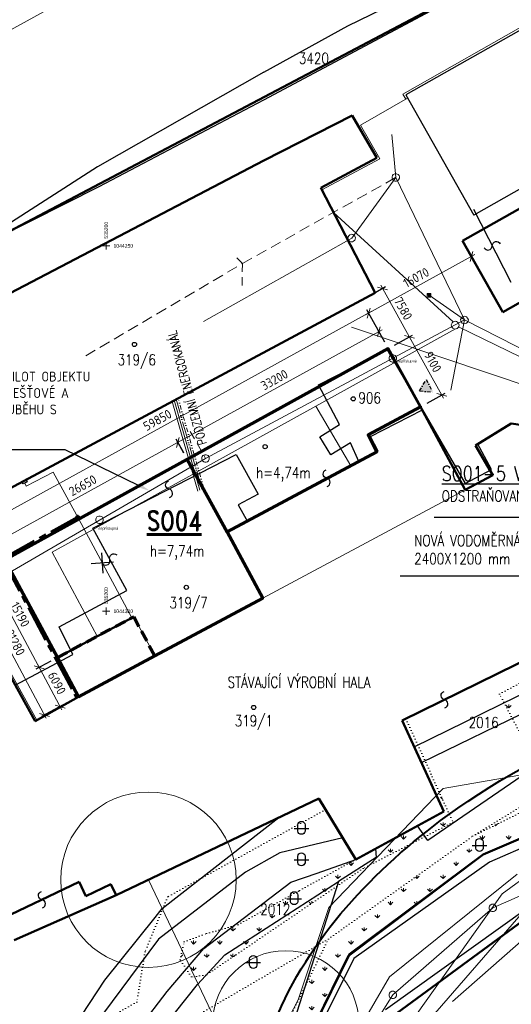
# Model space of a CAD drawing. Header units: millimetres. Extents: x 574189 to 1856771, y -1280639 to 333486.
# Tile 43 of 59: x 764010 to 831243, y 83361 to 218103. Entities that reach past the tile are written whole.
import ezdxf
from ezdxf import colors
from ezdxf.entities.mleader import LeaderData, LeaderLine
from ezdxf.enums import TextEntityAlignment as Align
from ezdxf.lldxf.tags import DXFTag
from ezdxf.math import Vec2, Vec3

# ---------------------------------------------------------------- set-up
doc = ezdxf.new("R2010")
doc.units = ezdxf.units.MM
for name, pattern in [('ACAD_ISO06W100', [36, 24, -3, 0, -3, 0, -3, 0, -3]), ('DASHDOT', [0.5, 0.25, -0.125, 0, -0.125]), ('DASHED', [4.5, 3, -1.5]), ('DGN Style 2', [1864.39533, 1118.637198, -745.758132]), ('DIVIDE', [8, 3, -1.5, 0.25, -1.5, 0.25, -1.5]), ('DOT2', [0.875, 0.125, -0.75]), ('I-PLYN', [760, 500, -80, 100, -80])]:
    doc.linetypes.add(name, pattern=pattern)
for name, color, linetype, lineweight in [('hranice', 3, 'Continuous', 20), ('hranice stavajici', 3, 'DOT2', 15), ('IN_C_TENKA', 7, 'Continuous', 18), ('IN_KOTY', 4, 'Continuous', 13), ('IN_NS_TLUSTA', 1, 'Continuous', 60), ('IN_SRAFY', 13, 'Continuous', 9), ('OstElektroNNnadz', 232, '_EL_VEDENI_NN_NADZ', 13), ('OstElektroNnPodz', 1, '660B', 13), ('OstKanDest', 32, '626B', 13), ('OstKanSplask', 34, 'KANALIZACE_SPLASKOVA_PODZ', 13), ('OstPlynNtl', 30, '633B', 13), ('OstSdelovaci', 216, 'EL_VEDENI_SLABOPROUD_PODZ', 13), ('OstVodPitna', 150, '616B', 13), ('Plyn', 7, 'Continuous', 30), ('Vrstva 1', 7, 'Continuous', 0), ('Vrstva 34', 7, 'Continuous', 0), ('Vrstva 39', 7, 'Continuous', 0), ('Vrstva 6', 7, 'Continuous', 0)]:
    doc.layers.add(name, color=color, linetype=linetype, lineweight=lineweight)
for name, color, linetype in [('IN_MODUL_SYSTEM', 7, 'DASHDOT'), ('IN_TEXT', 7, 'Continuous'), ('KATASTR', 251, 'Continuous'), ('OPLOCENÍ', 240, '212R'), ('popisy', 4, 'Continuous')]:
    doc.layers.add(name, color=color, linetype=linetype)
doc.styles.add('iso', font='isocp.shx')
doc.styles.add('Koty', font='romand.shx', dxfattribs={"width": 0.8})
doc.styles.get("Standard").update_dxf_attribs({"font": 'iso.shx'})
doc.styles.add('Style-cs_Working', font='cs_Working.shx')
doc.linetypes.add('212R', pattern='A,10,[119,stn.shx,S=0.05,R=0,X=0,Y=0],0.0001', length=10.0001)
doc.linetypes.add('616B', pattern='A,5,-2,5,-5.5,[145,stn.shx,S=0.1,R=0,X=0,Y=0],-5.5,5,-2', length=30)
doc.linetypes.add('626B', pattern='A,5,-2,5,-5.5,[150,stn.shx,S=0.1,R=0,X=0,Y=0],-5.5,5,-2', length=30)
doc.linetypes.add('633B', pattern='A,5,-2,5,-5.5,[155,stn.shx,S=0.1,R=0,X=0,Y=0],-5.5,5,-2', length=30)
doc.linetypes.add('660B', pattern='A,5,-2,5,-5.5,[166,stn.shx,S=0.1,R=0,X=0,Y=0],-5.5,5,-2', length=30)
doc.linetypes.add('_EL_VEDENI_NN_NADZ', pattern='A,10,-15,[109,cadkon.shx,S=5,R=0,X=0,Y=0],-50,10,-10', length=95)
doc.linetypes.add('EL_VEDENI_NADZ', pattern='A,10,-15,[107,cadkon.shx,S=5,R=0,X=0,Y=0],-50,10,-10', length=95)
doc.linetypes.add('EL_VEDENI_NN_PODZ', pattern='A,35,-15,[109,cadkon.shx,S=5,R=0,X=0,Y=0],-50', length=100)
doc.linetypes.add('EL_VEDENI_SLABOPROUD_PODZ', pattern='A,35,-30,[116,cadkon.shx,S=5,R=0,X=0,Y=0],-35', length=100)
doc.linetypes.add('EL_VEDENI_VN_PODZ', pattern='A,35,-15,[110,cadkon.shx,S=5,R=0,X=0,Y=0],-50', length=100)
doc.linetypes.add('HRANICE1', pattern='A,6.35,-2.54,[133,ltypeshp.shx,S=2.54,R=0,X=-2.54,Y=0],-2.54,25.4', length=36.83)
doc.linetypes.add('KANALIZACE_SPLASKOVA_PODZ', pattern='A,35,-15,[102,cadkon.shx,S=5,R=0,X=0,Y=5],-5,[102,cadkon.shx,S=5,R=0,X=20,Y=5],30,-15', length=100)
doc.linetypes.add('OCH_PASMO_PRUM_ZAVODU', pattern='A,17.5,[134,cadkon.shx,S=5,R=0,X=0,Y=-5],17.5,-10,0,-10', length=55)
tags = doc.linetypes.add('PLYN', pattern='A,12.7,-5.08,["GAS",Standard,S=2.54,R=0,X=-2.54,Y=-1.27],-6.35', length=24.13).pattern_tags.tags
tags[6] = DXFTag(74, 10)
doc.linetypes.add('PLYN_POTRUBI_ST_PODZ', pattern='A,35,-15,[113,cadkon.shx,S=5,R=0,X=0,Y=0],-50', length=100)
doc.linetypes.add('PRIMARNI_TEPLOVOD_NADZ', pattern='A,10,-15,[123,cadkon.shx,S=1.25,R=0,X=0,Y=0],-50,10,-10', length=95)
doc.linetypes.add('VODOVOD_NADZ', pattern='A,10,-15,[119,cadkon.shx,S=1.25,R=0,X=0,Y=0],-50,10,-10', length=95)
doc.dimstyles.new('iso 500', dxfattribs={"dimtxt": 1250, "dimasz": 1000, "dimexe": 500, "dimexo": 1000, "dimgap": 500, "dimtad": 1, "dimdec": 0, "dimrnd": 10, "dimzin": 0, "dimtxsty": 'iso', "dimblk": 'OBLIQUE', "dimcen": 2.5, "dimdle": 500, "dimclrd": 256, "dimclre": 256, "dimclrt": 256, "dimadec": 0, "dimazin": 0, "dimtfac": 1, "dimtdec": 0, "dimtmove": 0, "dimatfit": 3, "dimfxl": 1, "dimlwd": -1, "dimarcsym": 0})
pattern_1 = [(90, (692592, 0), (-1796.051, 1796.051), [476.25, -3115.852]), (45, (692592, 0), (-1796.05, 1796.05), [476.25, -2063.75]), (135, (692592, 0), (-1796.05, -1796.05), [476.25, -2063.75])]

# ---------------------------------------------------------------- blocks, each defined once
blk = doc.blocks.new('Z620_2')
at = {"layer": 'Vrstva 34', "color": 32, "linetype": 'Continuous', "lineweight": 0}
for p, q in [((-0.5, 0.1), (-0.45, 0.25)), ((-0.5, -0.1), (-0.5, 0.1)), ((-0.45, 0.25), (-0.35, 0.4)), ((-0.35, 0.4), (-0.1, 0.5)), ((-0.1, 0.5), (0.1, 0.5)), ((0.1, 0.5), (0.35, 0.4)), ((0.35, 0.4), (0.45, 0.25)), ((0.45, 0.25), (0.5, 0.1)), ((0.5, 0.1), (0.5, -0.1)), ((-0.4, -0.35), (-0.5, -0.1)), ((-0.25, -0.45), (-0.4, -0.35)), ((-0.1, -0.5), (-0.25, -0.45)), ((0.1, -0.5), (-0.1, -0.5)), ((0.25, -0.45), (0.1, -0.5)), ((0.4, -0.35), (0.25, -0.45)), ((0.5, -0.1), (0.4, -0.35))]:
    blk.add_line(p, q, dxfattribs=at)
blk = doc.blocks.new('Z620')
at = {"layer": 'Vrstva 34', "color": 32, "linetype": 'Continuous', "lineweight": 13}
for p, q in [((-0.5, 0.1), (-0.45, 0.25)), ((-0.5, -0.1), (-0.5, 0.1)), ((-0.45, 0.25), (-0.35, 0.4)), ((-0.35, 0.4), (-0.1, 0.5)), ((-0.1, 0.5), (0.1, 0.5)), ((0.1, 0.5), (0.35, 0.4)), ((0.35, 0.4), (0.45, 0.25)), ((0.45, 0.25), (0.5, 0.1)), ((0.5, 0.1), (0.5, -0.1)), ((-0.4, -0.35), (-0.5, -0.1)), ((-0.25, -0.45), (-0.4, -0.35)), ((-0.1, -0.5), (-0.25, -0.45)), ((0.1, -0.5), (-0.1, -0.5)), ((0.25, -0.45), (0.1, -0.5)), ((0.4, -0.35), (0.25, -0.45)), ((0.5, -0.1), (0.4, -0.35))]:
    blk.add_line(p, q, dxfattribs=at)
blk = doc.blocks.new('Z630')
at = {"layer": 'Vrstva 34', "color": 32, "linetype": 'Continuous', "lineweight": 0}
for p, q in [((-0.25, 0.25), (-0.25, -0.25)), ((0.25, 0.25), (-0.25, 0.25)), ((-0.25, 0.25), (-0.15, 0.15)), ((-0.15, 0.15), (0.15, 0.15)), ((0.15, 0.05), (-0.15, 0.05)), ((-0.15, 0.05), (-0.15, -0.05)), ((0.15, 0.15), (0.15, 0.05)), ((0.25, -0.25), (0.25, 0.25)), ((-0.25, -0.25), (0.25, -0.25)), ((-0.15, -0.05), (0.15, -0.05)), ((0.15, -0.15), (-0.15, -0.15)), ((0.15, -0.05), (0.15, -0.15))]:
    blk.add_line(p, q, dxfattribs=at)
blk = doc.blocks.new('_Oblique')
at = {"layer": 'popisy', "color": 0, "lineweight": -2}
blk.add_line((-0.5, -0.5), (0.5, 0.5), dxfattribs=at)
blk = doc.blocks.new('*D14')
at = {"layer": 'DEFPOINTS', "color": 0, "transparency": 16777216}
for p in [(811735, 177952), (814415, 173090), (761998, 144202)]:
    blk.add_point(p, dxfattribs=at)
at = {"layer": 'IN_KOTY', "transparency": 16777216}
blk.add_line((758881, 148823), (812173, 178193), dxfattribs=at)
at = {"layer": 'IN_KOTY', "lineweight": -2, "transparency": 16777216}
for p, q in [((813932, 173965), (811494, 178390)), ((761515, 145078), (759077, 149502))]:
    blk.add_line(p, q, dxfattribs=at)
at = {"layer": 'IN_KOTY', "transparency": 16777216, "xscale": 1000, "yscale": 1000, "zscale": 1000}
for p, rotation in [((811735, 177952), 28.85998199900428), ((759318, 149064), 208.8599819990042)]:
    blk.add_blockref('_Oblique', p, dxfattribs=dict(at, rotation=rotation))
at = {"layer": 'IN_KOTY', "transparency": 16777216, "insert": (782842, 163313), "char_height": 1250, "attachment_point": 5, "rotation": 28.85998, "style": 'iso'}
blk.add_mtext('59850', dxfattribs=at)
blk = doc.blocks.new('*D15')
at = {"layer": 'DEFPOINTS', "color": 0, "transparency": 16777216}
for p in [(825809, 185708), (827327, 182954), (814415, 173090)]:
    blk.add_point(p, dxfattribs=at)
at = {"layer": 'IN_KOTY', "transparency": 16777216}
blk.add_line((811297, 177710), (826247, 185949), dxfattribs=at)
at = {"layer": 'IN_KOTY', "lineweight": -2, "transparency": 16777216}
for p, q in [((826844, 183830), (825568, 186146)), ((813932, 173965), (811494, 178390))]:
    blk.add_line(p, q, dxfattribs=at)
at = {"layer": 'IN_KOTY', "transparency": 16777216, "xscale": 1000, "yscale": 1000, "zscale": 1000}
for p, rotation in [((825809, 185708), 28.85998199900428), ((811735, 177952), 208.8599819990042)]:
    blk.add_blockref('_Oblique', p, dxfattribs=dict(at, rotation=rotation))
at = {"layer": 'IN_KOTY', "transparency": 16777216, "insert": (818229, 182815), "char_height": 1250, "attachment_point": 5, "rotation": 28.85998, "style": 'iso'}
blk.add_mtext('16070', dxfattribs=at)
blk = doc.blocks.new('*D17')
at = {"layer": 'DEFPOINTS', "color": 0, "transparency": 16777216}
for p in [(761998, 144202), (757365, 141721), (772042, 125441)]:
    blk.add_point(p, dxfattribs=at)
at = {"layer": 'IN_KOTY', "lineweight": -2, "transparency": 16777216}
for p, q in [((761116, 143730), (756924, 141485)), ((771160, 124969), (766968, 122725))]:
    blk.add_line(p, q, dxfattribs=at)
at = {"layer": 'IN_KOTY', "transparency": 16777216}
blk.add_line((767644, 122520), (757129, 142162), dxfattribs=at)
at = {"layer": 'IN_KOTY', "transparency": 16777216, "xscale": 1000, "yscale": 1000, "zscale": 1000}
for p, rotation in [((757365, 141721), 118.1623736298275), ((767408, 122961), 298.1623736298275)]:
    blk.add_blockref('_Oblique', p, dxfattribs=dict(at, rotation=rotation))
at = {"layer": 'IN_KOTY', "transparency": 16777216, "insert": (763378, 132872), "char_height": 1250, "attachment_point": 5, "rotation": 298.16237, "style": 'iso'}
blk.add_mtext('21280', dxfattribs=at)
blk = doc.blocks.new('*D18')
at = {"layer": 'DEFPOINTS', "color": 0, "transparency": 16777216}
for p in [(761998, 144202), (769167, 130810), (766663, 129469)]:
    blk.add_point(p, dxfattribs=at)
at = {"layer": 'IN_KOTY', "lineweight": -2, "transparency": 16777216}
for p, q in [((761116, 143730), (759053, 142625)), ((768286, 130338), (766222, 129233))]:
    blk.add_line(p, q, dxfattribs=at)
at = {"layer": 'IN_KOTY', "transparency": 16777216}
blk.add_line((759258, 143302), (766899, 129029), dxfattribs=at)
at = {"layer": 'IN_KOTY', "transparency": 16777216, "xscale": 1000, "yscale": 1000, "zscale": 1000}
for p, rotation in [((759494, 142861), 118.1623736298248), ((766663, 129469), 298.1623736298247)]:
    blk.add_blockref('_Oblique', p, dxfattribs=dict(at, rotation=rotation))
at = {"layer": 'IN_KOTY', "transparency": 16777216, "insert": (764070, 136696), "char_height": 1250, "attachment_point": 5, "rotation": 298.16237, "style": 'iso'}
blk.add_mtext('15190', dxfattribs=at)
blk = doc.blocks.new('*D19')
at = {"layer": 'DEFPOINTS', "color": 0, "transparency": 16777216}
for p in [(769167, 130810), (772042, 125441), (769537, 124100)]:
    blk.add_point(p, dxfattribs=at)
at = {"layer": 'IN_KOTY', "lineweight": -2, "transparency": 16777216}
for p, q in [((768286, 130338), (766222, 129233)), ((771160, 124969), (769096, 123864))]:
    blk.add_line(p, q, dxfattribs=at)
at = {"layer": 'IN_KOTY', "transparency": 16777216}
blk.add_line((766427, 129910), (769773, 123659), dxfattribs=at)
at = {"layer": 'IN_KOTY', "transparency": 16777216, "xscale": 1000, "yscale": 1000, "zscale": 1000}
for p, rotation in [((766663, 129469), 118.1623736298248), ((769537, 124100), 298.1623736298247)]:
    blk.add_blockref('_Oblique', p, dxfattribs=dict(at, rotation=rotation))
at = {"layer": 'IN_KOTY', "transparency": 16777216, "insert": (769092, 127316), "char_height": 1250, "attachment_point": 5, "rotation": 298.16237, "style": 'iso'}
blk.add_mtext('6090', dxfattribs=at)
blk = doc.blocks.new('*D21')
at = {"layer": 'DEFPOINTS', "color": 0, "transparency": 16777216}
for p in [(814415, 173090), (821744, 166757), (818845, 165141)]:
    blk.add_point(p, dxfattribs=at)
at = {"layer": 'IN_KOTY', "lineweight": -2, "transparency": 16777216}
for p, q in [((815288, 173577), (817750, 174949)), ((819719, 165628), (822180, 167000))]:
    blk.add_line(p, q, dxfattribs=at)
at = {"layer": 'IN_KOTY', "transparency": 16777216}
blk.add_line((817070, 175142), (821987, 166320), dxfattribs=at)
at = {"layer": 'IN_KOTY', "transparency": 16777216, "xscale": 1000, "yscale": 1000, "zscale": 1000}
for p, rotation in [((817313, 174705), 119.1347873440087), ((821744, 166757), 299.1347873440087)]:
    blk.add_blockref('_Oblique', p, dxfattribs=dict(at, rotation=rotation))
at = {"layer": 'IN_KOTY', "transparency": 16777216, "insert": (820511, 171279), "char_height": 1250, "attachment_point": 5, "rotation": 299.13479, "style": 'iso'}
blk.add_mtext('9100', dxfattribs=at)
blk = doc.blocks.new('*D22')
at = {"layer": 'DEFPOINTS', "color": 0, "transparency": 16777216}
for p in [(813623, 181326), (810962, 179843), (814415, 173090)]:
    blk.add_point(p, dxfattribs=at)
at = {"layer": 'IN_KOTY', "lineweight": -2, "transparency": 16777216}
for p, q in [((811836, 180330), (814060, 181569)), ((815288, 173577), (817750, 174949))]:
    blk.add_line(p, q, dxfattribs=at)
at = {"layer": 'IN_KOTY', "transparency": 16777216}
blk.add_line((817557, 174268), (813379, 181763), dxfattribs=at)
at = {"layer": 'IN_KOTY', "transparency": 16777216, "xscale": 1000, "yscale": 1000, "zscale": 1000}
for p, rotation in [((813623, 181326), 119.1347873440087), ((817313, 174705), 299.1347873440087)]:
    blk.add_blockref('_Oblique', p, dxfattribs=dict(at, rotation=rotation))
at = {"layer": 'IN_KOTY', "transparency": 16777216, "insert": (816451, 178563), "char_height": 1250, "attachment_point": 5, "rotation": 299.13479, "style": 'iso'}
blk.add_mtext('7580', dxfattribs=at)
blk = doc.blocks.new('*D38')
at = {"layer": 'DEFPOINTS', "color": 0, "transparency": 16777216}
for p in [(785637, 160260), (786918, 157936), (761998, 144202)]:
    blk.add_point(p, dxfattribs=at)
at = {"layer": 'IN_KOTY', "transparency": 16777216}
blk.add_line((760279, 146285), (786075, 160502), dxfattribs=at)
at = {"layer": 'IN_KOTY', "lineweight": -2, "transparency": 16777216}
for p, q in [((786435, 158811), (785395, 160698)), ((761515, 145078), (760476, 146965))]:
    blk.add_line(p, q, dxfattribs=at)
at = {"layer": 'IN_KOTY', "transparency": 16777216, "xscale": 1000, "yscale": 1000, "zscale": 1000}
for p, rotation in [((785637, 160260), 28.85998199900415), ((760717, 146527), 208.8599819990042)]:
    blk.add_blockref('_Oblique', p, dxfattribs=dict(at, rotation=rotation))
at = {"layer": 'IN_KOTY', "transparency": 16777216, "insert": (772634, 154379), "char_height": 1250, "attachment_point": 5, "rotation": 28.85998, "style": 'iso'}
blk.add_mtext('26650', dxfattribs=at)
blk = doc.blocks.new('*D39')
at = {"layer": 'DEFPOINTS', "color": 0, "transparency": 16777216}
for p in [(813134, 175414), (814415, 173090), (786929, 157916)]:
    blk.add_point(p, dxfattribs=at)
at = {"layer": 'IN_KOTY', "transparency": 16777216}
blk.add_line((785199, 160019), (813571, 175656), dxfattribs=at)
at = {"layer": 'IN_KOTY', "lineweight": -2, "transparency": 16777216}
for p, q in [((813932, 173965), (812892, 175852)), ((786446, 158792), (785395, 160698))]:
    blk.add_line(p, q, dxfattribs=at)
at = {"layer": 'IN_KOTY', "transparency": 16777216, "xscale": 1000, "yscale": 1000, "zscale": 1000}
for p, rotation in [((813134, 175414), 28.85998199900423), ((785637, 160260), 208.8599819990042)]:
    blk.add_blockref('_Oblique', p, dxfattribs=dict(at, rotation=rotation))
at = {"layer": 'IN_KOTY', "transparency": 16777216, "insert": (798842, 168823), "char_height": 1250, "attachment_point": 5, "rotation": 28.85998, "style": 'iso'}
blk.add_mtext('33200', dxfattribs=at)

msp = doc.modelspace()

# ---------------------------------------------------------------- hatches: boundary and pattern name
at = {"layer": 'IN_MODUL_SYSTEM', "ltscale": 2000}
h = msp.add_hatch(color=256, dxfattribs=at)
h.dxf.hatch_style = 1
h.paths.add_polyline_path([(820508.5, 167131.3), (819616.2, 168884.3), (818697.3, 167313)])
at = {"layer": 'IN_SRAFY'}
h = msp.add_hatch(dxfattribs=at)
h.set_pattern_fill('GRASS', color=74, scale=100)
h.set_pattern_definition(pattern_1)
h.paths.add_polyline_path([(847327.3, 124324), (844828.9, 129051.9), (831376.4, 122507.7), (834108.1, 117338.4)])
h.paths.add_polyline_path([(844828.9, 129051.9), (843696.8, 131194.3), (830257.7, 124624.6), (831376.4, 122507.7)])
h.paths.add_polyline_path([(840686.4, 129108.8, -0.9407376), (841683.3, 129108.8), (841683.3, 128239.3, -0.87642233), (840686.4, 128248.2)], flags=16)
h.paths.add_polyline_path([(843696.8, 131194.3), (842843.8, 132808.4), (829624.5, 125822.8), (830257.7, 124624.6)])
h = msp.add_hatch(dxfattribs=at)
h.set_pattern_fill('GRASS', color=74, scale=100)
h.set_pattern_definition(pattern_1)
h.paths.add_polyline_path([(857878, 114831.6), (838027.6, 108420), (827413.9, 103852), (808998, 89990.7), (799028.6, 69699.1), (777538.9, 13253.8), (773561.5, 12643.7), (795815.5, 71096.5), (806225.3, 92284.3), (825954.6, 106356.9), (836795.1, 111699.9), (858583.7, 118737.6)])
h = msp.add_hatch(dxfattribs=at)
h.set_pattern_fill('GRASS', color=74, scale=100)
h.set_pattern_definition(pattern_1)
h.paths.add_polyline_path([(793232, 94072.8), (789563, 93033), (786512.8, 91906.5), (785959.4, 89443.2), (786790.5, 88176.9), (789199.6, 90982.8)])
h.paths.add_polyline_path([(807605.3, 100144.9), (812746.2, 103460.7), (812685.2, 104677.1), (809966.1, 103194.9), (801831.5, 98675.5, -0.22732839), (802041.6, 98298.2), (802041.6, 97428.8, -0.87642233), (801044.7, 97437.7), (801044.7, 98238.3), (793875, 94255), (793232, 94072.8), (789199.6, 90982.8), (786790.5, 88176.9), (787493.7, 87105.5), (789476.2, 87341.2), (792085.6, 90147.6)])
h.paths.add_polyline_path([(807408.7, 99527.7), (807605.3, 100144.9), (792085.6, 90147.6), (789476.2, 87341.2)], flags=17)
h.paths.add_polyline_path([(819447.6, 106309.1), (818419.5, 107802.8), (812685.2, 104677.1), (812746.2, 103460.7), (807605.3, 100144.9), (807408.7, 99527.7), (810983, 101956.7)])
h.paths.add_polyline_path([(823277.6, 108278.4), (819429.3, 116695.7), (818948.3, 116461.7), (822009.9, 109759.9), (818419.5, 107802.8), (819447.6, 106309.1)])

# ---------------------------------------------------------------- linework, layer by layer
at = {"layer": 'hranice', "linetype": 'OCH_PASMO_PRUM_ZAVODU', "lineweight": 40, "ltscale": 100}
msp.add_spline([(775149.2, 19063.3), (781910.2, 27469.5), (784017, 42275.4), (787323.3, 57530.2), (793572.1, 67495.3), (798895.4, 81015.8), (822522.8, 109187.4), (872842.7, 129328.7), (891645.7, 132308.2), (940184.8, 147826), (987716.3, 170801.3), (1005542.4, 180716.6), (1035338, 187644.4), (1058861.8, 188547.7)], degree=3, dxfattribs=at)
at = {"layer": 'IN_C_TENKA'}
for p, q in [((772041.6, 125441.1), (824938.4, 153759.4)), ((797247, 138934.8), (792390.4, 148006.6)), ((779605.6, 136398.3), (782479.9, 131029.2))]:
    msp.add_line(p, q, dxfattribs=at)
at = {"layer": 'IN_C_TENKA', "color": 152}
for points in [[(659496.7, 179671.1), (676988.1, 183383.3), (699594.6, 189515.4), (715742.2, 194033.8), (732535.7, 199197.6), (758210.3, 214205.1), (779525.1, 225985.1), (816634.4, 247080.5), (843165.5, 262417), (871777.5, 276713.6), (879320.6, 279573), (892586.2, 280092.8), (910533.7, 281132.6), (932903.1, 279573), (963075.7, 274634.1), (1007027.8, 270716.7), (1037813.6, 272025.8), (1057348.4, 273337.1)], [(1057348.4, 236577.6), (1046760.5, 236192.8), (1014519.8, 237725.1), (982419.6, 240665.7), (966102, 243071.7), (946039.4, 247616.2), (932493, 249534.3), (917437.6, 250481.2), (899750.1, 248692.6), (883957.7, 245957), (859144.3, 240125.3), (827917.3, 223642.9), (799932.1, 208871.6), (758273.7, 186883.3), (745936.9, 178808.4), (734921.7, 169632.7), (710468.3, 149263.3), (709639.9, 145444.1), (716976.2, 121475.2), (727014.2, 101072.3), (735840.2, 62647.6), (740053.4, 28771.2), (741413.2, 16731), (741254.4, 13253.8)]]:
    msp.add_lwpolyline(points, dxfattribs=at)
at = {"layer": 'IN_C_TENKA', "color": 165, "lineweight": 50}
for points in [[(917716.7, 240065.5), (930361.5, 216767), (911950.6, 207118.8), (921566.1, 181635.2), (932883.7, 182753.8), (938143.7, 170151.7), (923532.7, 163609.7), (934614.3, 139661.3), (925353.5, 135320.5), (880362.9, 122199.8), (857823, 114527.1), (838027.6, 108420), (827413.9, 103852), (809105.4, 90209.3), (799028.6, 69699.1), (790693, 47039.8), (766136.3, 55091.1), (747987.6, 21319.7)], [(758273.7, 186883.3), (859144.3, 240125.3)]]:
    msp.add_lwpolyline(points, dxfattribs=at)
at = {"layer": 'IN_C_TENKA', "color": 8, "lineweight": 50}
for points in [[(777538.9, 13253.8), (799028.6, 69699.1), (808998, 89990.7), (827413.9, 103852), (838027.6, 108420), (883731.3, 123182.2), (923386.3, 134746.8), (926823.2, 136006.3), (933978.8, 139345.1), (957973.3, 151285.5), (989220.8, 167449), (1004036.8, 175726.2), (1015029.8, 178838.8), (1027459.6, 180798.2), (1057348.4, 179397.6)], [(788589.2, 13253.8), (814909.6, 81652.2), (834225.5, 95830.4), (865358.3, 107389.1), (877777.1, 111705.3), (933200.1, 130013.5), (963964, 144813.1), (1007364.1, 167235.3), (1020204.9, 170313.8), (1040562.2, 170218.5), (1057348.4, 168994.4)]]:
    msp.add_lwpolyline(points, dxfattribs=at)
at = {"layer": 'IN_C_TENKA', "color": 3, "linetype": 'DOT2', "lineweight": 20, "ltscale": 500}
for points in [[(842843.8, 132808.4), (847327.3, 124324), (834108.1, 117338.4), (829624.5, 125822.8), (842843.8, 132808.4)], [(825954.6, 106356.9), (852527.8, 122605.1), (855812, 123420.2), (857646.2, 123005.2), (858338.4, 121725.5), (858583.7, 118737.6)], [(816805.1, 122435.4), (823277.6, 108278.4), (810983, 101956.7), (789476.2, 87341.2), (787493.7, 87105.5), (785959.4, 89443.2), (786512.8, 91906.5), (789563, 93033), (793875, 94255), (809966.1, 103194.9)], [(805840.2, 110005.7), (784248.8, 98066.4), (781160.5, 90556.3), (780028.1, 83663.4), (754085.9, 69157.6), (730923.2, 114938.4)], [(806225.3, 92284.3), (760159.7, 65454), (766136.3, 55091.1)]]:
    msp.add_lwpolyline(points, dxfattribs=at)
msp.add_lwpolyline([(857878, 114831.6), (838027.6, 108420), (827413.9, 103852), (808998, 89990.7), (799028.6, 69699.1), (777538.9, 13253.8), (773561.5, 12643.7), (795815.5, 71096.5), (806225.3, 92284.3), (825954.6, 106356.9), (836795.1, 111699.9), (858583.7, 118737.6)], close=True, dxfattribs=at)
at = {"layer": 'IN_MODUL_SYSTEM', "ltscale": 2000}
for p, q in [((818697.3, 167313), (819616.2, 168884.3)), ((819616.2, 168884.3), (820508.5, 167131.3)), ((818697.3, 167313), (820508.5, 167131.3))]:
    msp.add_line(p, q, dxfattribs=at)
at = {"layer": 'IN_NS_TLUSTA'}
msp.add_line((792400.7, 147987.2), (786928.6, 157916.4), dxfattribs=at)
at = {"layer": 'IN_NS_TLUSTA', "linetype": 'DASHED', "ltscale": 500}
for p, q in [((769167.3, 130810.1), (779605.6, 136398.3)), ((779605.6, 136398.3), (782479.9, 131029.2))]:
    msp.add_line(p, q, dxfattribs=at)
at = {"layer": 'IN_NS_TLUSTA'}
msp.add_lwpolyline([(761998.1, 144201.8), (769167.3, 130810.1), (772041.6, 125441.1), (782479.9, 131029.2), (797247, 138934.8), (792390.4, 148006.6), (812872.7, 158973.5), (811649.9, 161289), (818845.3, 165141), (814414.8, 173089.7)], close=True, dxfattribs=at)
at = {"layer": 'IN_TEXT'}
for p, q in [((845824.5, 149977.7), (820687.3, 149977.7)), ((775205.3, 145125.2), (775395.1, 142370.3)), ((773768.2, 143705.5), (776824.3, 143905.2)), ((843048.8, 141951.5), (816031.9, 141951.5))]:
    msp.add_line(p, q, dxfattribs=at)
at = {"layer": 'KATASTR'}
for p, q in [((797397.2, 207147.4), (859144.3, 240125.3)), ((808886.3, 217284), (822023.4, 223682.8)), ((797397.2, 210903.7), (808886.3, 217284)), ((797397.2, 210903.7), (774641.9, 197988.8)), ((774879.1, 195256.7), (797397.2, 207147.4)), ((774641.9, 197988.8), (757761, 187080.8)), ((758273.7, 186883.3), (774879.1, 195256.7)), ((826095.2, 192154.5), (831182.1, 182167.3)), ((804860.1, 168122.7), (814243.9, 172942.1)), ((814243.9, 172942.1), (819104.9, 164656.1)), ((807766.6, 162685.8), (804860.1, 168122.7)), ((811989.8, 161053.9), (819082.9, 164699.1)), ((819082.9, 164699.1), (824923.9, 154648.6)), ((805050.8, 161007.4), (807766.6, 162685.8)), ((826341.7, 159840.5), (831237.7, 162835.9)), ((831237.7, 162835.9), (832790.3, 162629)), ((806574.6, 158541.7), (805050.8, 161007.4)), ((813029.5, 159057.9), (811989.8, 161053.9)), ((795183, 149448.8), (813029.5, 159057.9)), ((809233.9, 160185.1), (806574.6, 158541.7)), ((810383.5, 157661.4), (809233.9, 160185.1)), ((828525.1, 156535.8), (826636.6, 160090.8)), ((774007.3, 148500.3), (793618.5, 158612.5)), ((793618.5, 158612.5), (796613.8, 153179.4)), ((824923.9, 154648.6), (828525.1, 156535.8)), ((796613.8, 153179.4), (793879.3, 151707.2)), ((793879.3, 151707.2), (795183, 149448.8)), ((778648.1, 139970.3), (774007.3, 148500.3)), ((769389.8, 135001.7), (778648.1, 139970.3)), ((818948.3, 116461.7), (863764.8, 138263.8)), ((771265.6, 131220.3), (769389.8, 135001.7)), ((817964.5, 118615.1), (849701.6, 134129.7)), ((763388.4, 127045.3), (771265.6, 131220.3)), ((836646.8, 117350.7), (819819.9, 105768.3)), ((783512.4, 96488.5), (799471.3, 108931)), ((819819.9, 105768.3), (818419.5, 107802.8)), ((838027.6, 108420), (827413.9, 103852)), ((838017.5, 107056.8), (828254.5, 102812)), ((808191.1, 106124.9), (799604.3, 104107)), ((799604.3, 104107), (794893.4, 101435.1)), ((827413.9, 103852), (809105.4, 90209.3)), ((812685.2, 104677.1), (812746.2, 103460.7)), ((804690.2, 101287.9), (809966.1, 103194.9)), ((812746.2, 103460.7), (807605.3, 100144.9)), ((828254.5, 102812), (809708, 89641.8)), ((794893.4, 101435.1), (782997.6, 92296.8)), ((801077.3, 100084.3), (804690.2, 101287.9)), ((789199.6, 90982.8), (801077.3, 100084.3)), ((792085.6, 90147.6), (807605.3, 100144.9)), ((807605.3, 100144.9), (797877.5, 69607.2)), ((782519.1, 95247.7), (783512.4, 96488.5)), ((814055.7, 82641.6), (833470.9, 96556.6)), ((814909.6, 81652.2), (834225.5, 95830.4)), ((775658.9, 86678), (782519.1, 95247.7)), ((782997.6, 92296.8), (774150.8, 80380.6)), ((784166.9, 85121.2), (789199.6, 90982.8)), ((788306.3, 86083), (792085.6, 90147.6)), ((809105.4, 90209.3), (799028.6, 69699.1)), ((809708, 89641.8), (799844.9, 69793.4)), ((766075.3, 72147.2), (775658.9, 86678)), ((779937, 75540), (788306.3, 86083)), ((779971.6, 79654.4), (784166.9, 85121.2))]:
    msp.add_line(p, q, dxfattribs=at)
at = {"layer": 'KATASTR', "color": 7, "lineweight": 50}
for p, q in [((797397.2, 198855.6), (809486.1, 205010.6)), ((809486.1, 205010.6), (812837.7, 199194.9)), ((845508.5, 199716), (824564.2, 187830)), ((797397.2, 198855.6), (742222, 169940.5)), ((812837.7, 199194.9), (805185.5, 195097.9)), ((805185.5, 195097.9), (812616.6, 180726.3)), ((824564.2, 187830), (830096.2, 178082.3)), ((830096.2, 178082.3), (843679.5, 185790.9)), ((735902.3, 139657.3), (812616.6, 180726.3)), ((811649.9, 161289), (818826.4, 165130.9)), ((818845.3, 165141), (824938.4, 153759.4)), ((826341.7, 159840.5), (831237.7, 162835.9)), ((831237.7, 162835.9), (832790.3, 162629)), ((812873.4, 158972.2), (811649.9, 161289)), ((828696.1, 155771.1), (826341.7, 159840.5)), ((792390.4, 148006.6), (812873.4, 158972.2)), ((824938.4, 153759.4), (828696.1, 155771.1)), ((766107.3, 122118.7), (756995.1, 138629.5)), ((779605.6, 136398.3), (769167.3, 130810.1)), ((841841.8, 134764.4), (816326.9, 122199.8)), ((769167.3, 130810.1), (772041.6, 125441.1)), ((772041.6, 125441.1), (766107.3, 122118.7)), ((822009.9, 109759.9), (816326.9, 122199.8)), ((777200, 98299.9), (804916.6, 111530.3)), ((804916.6, 111530.3), (809966.1, 103194.9)), ((809966.1, 103194.9), (822009.9, 109759.9)), ((747364.3, 88277.8), (772128.8, 100102)), ((772128.8, 100102), (773062.8, 98146)), ((773062.8, 98146), (776491.8, 99783.2)), ((776491.8, 99783.2), (777200, 98299.9)), ((777200, 98299.9), (763270.9, 92137.6))]:
    msp.add_line(p, q, dxfattribs=at)
at = {"layer": 'KATASTR'}
for points in [[(827534.9, 186890.7, 0.7743875), (828638.7, 187160.9, -0.78129221), (829741.6, 187430.9)], [(806059.4, 154216.4, 0.7743875), (805994.1, 155350.8, -0.78129221), (805928.8, 156484.5)], [(784509.2, 152728.7, 0.7743875), (784443.8, 153863.2, -0.78129221), (784378.5, 154996.8)], [(775371.1, 143621.9, 0.7743875), (776327.7, 144235.3, -0.78129221), (777283.6, 144848.2)], [(822172.1, 123911.6, 0.7743875), (822106.8, 125046.1, -0.78129221), (822041.5, 126179.7)], [(802038.3, 107924.1, -0.9407376), (803035.2, 107924.1), (803035.2, 107054.7, -0.87642233), (802038.3, 107063.6), (802038.3, 107924.1)], [(826394.8, 105573.3, -0.9407376), (827391.7, 105573.3), (827391.7, 104703.9, -0.87642233), (826394.8, 104712.8), (826394.8, 105573.3)], [(802037.8, 103608.8, -0.9407376), (803034.7, 103608.8), (803034.7, 102739.4, -0.87642233), (802037.8, 102748.3), (802037.8, 103608.8)], [(767120.8, 96545.1, 0.7743875), (767055.4, 97679.6, -0.78129221), (766990.1, 98813.2)], [(801044.7, 98298.2, -0.9407376), (802041.6, 98298.2), (802041.6, 97428.8, -0.87642233), (801044.7, 97437.7), (801044.7, 98298.2)], [(795455.8, 89569, -0.9407376), (796452.7, 89569), (796452.7, 88699.6, -0.87642233), (795455.8, 88708.5), (795455.8, 89569)]]:
    msp.add_lwpolyline(points, format="xyb", dxfattribs=at)
for points in [[(801539.6, 107425.9), (803533.4, 107425.9)], [(825896.1, 105075.1), (827889.9, 105075.1)], [(801539.1, 103110.6), (803532.9, 103110.6)], [(800546, 97800), (802539.8, 97800)], [(794957.1, 89070.8), (796950.9, 89070.8)]]:
    msp.add_lwpolyline(points, dxfattribs=at)
for centre in [(779704, 173662.2), (809624.2, 166219.1), (797574.3, 159672.1), (786796.9, 140417.1), (796009.6, 123986.5)]:
    msp.add_circle(centre, 285.6, dxfattribs=at)
at = {"layer": 'OPLOCENÍ', "linetype": 'HRANICE1', "lineweight": 20, "ltscale": 100}
for centre, radius in [((781619.9, 100409.8), 12000), ((800393.8, 80696.8), 10000)]:
    msp.add_circle(centre, radius, dxfattribs=at)
at = {"layer": 'OstElektroNNnadz', "ltscale": 100}
for p, q in [((854815.7, 118602.5), (821929.9, 112898.7)), ((821929.9, 112898.7), (806282.3, 96595.6)), ((806282.3, 96595.6), (802093.1, 83985.2)), ((802093.1, 83985.2), (772890.1, 27471.4))]:
    msp.add_line(p, q, dxfattribs=at)
at = {"layer": 'OstElektroNNnadz', "linetype": 'EL_VEDENI_NN_PODZ', "ltscale": 100}
for p, q in [((814586, 87098.4), (832025.9, 101153.8)), ((805170.8, 70954.3), (814586, 87098.4))]:
    msp.add_line(p, q, dxfattribs=at)
at = {"layer": 'OstElektroNNnadz', "linetype": 'EL_VEDENI_VN_PODZ', "ltscale": 100}
msp.add_line((793681, 75142.6), (781619.9, 100409.8), dxfattribs=at)
at = {"layer": 'OstElektroNnPodz', "linetype": 'EL_VEDENI_NADZ', "lineweight": 13, "ltscale": 20}
msp.add_line((788652, 153718.4), (785142.5, 166018.1), dxfattribs=at)
at = {"layer": 'OstKanDest', "ltscale": 500}
for p, q in [((815437.2, 196516.5), (814915.2, 202388.5)), ((809413.2, 188222.5), (815437.2, 196516.5)), ((815437.2, 196516.5), (824833.2, 177009.5)), ((789125.5, 176823.6), (809413.2, 188222.5)), ((820011.2, 180402.5), (824833.2, 177009.5)), ((789426.2, 158068.5), (824833.2, 177009.5)), ((822954.2, 167425.5), (824837.2, 177008.5)), ((824833.2, 177009.5), (855292.2, 161462.5)), ((757862.2, 139685.5), (789426.2, 158068.5))]:
    msp.add_line(p, q, dxfattribs=at)
at = {"layer": 'OstKanDest', "linetype": 'DASHED', "ltscale": 500}
for p, q in [((794464.2, 184732.5), (815437.2, 196516.5)), ((773050.2, 172096.5), (794464.2, 184732.5))]:
    msp.add_line(p, q, dxfattribs=at)
at = {"layer": 'OstKanSplask', "ltscale": 100}
for p, q in [((806925, 191733.8), (823302, 176734)), ((768471, 145228.6), (823604, 175784.9)), ((824014.3, 176061.4), (858239.6, 159400.3)), ((774625.6, 133732.2), (768471, 145228.6)), ((828697.5, 96546.8), (852953.2, 107169.9)), ((815025.7, 84642), (828697.5, 96546.8)), ((803148.2, 65820), (815025.7, 84642))]:
    msp.add_line(p, q, dxfattribs=at)
at = {"layer": 'OstKanSplask', "ltscale": 50}
msp.add_line((809317.7, 157059.4), (804494.7, 165194), dxfattribs=at)
at = {"layer": 'OstPlynNtl', "linetype": 'PLYN', "ltscale": 300}
for p, q in [((851488.6, 227830.2), (816403.7, 207919.8)), ((817062.4, 207373.7), (810612.6, 203656.7)), ((810612.6, 203656.7), (813252.2, 199076.5)), ((813252.2, 199076.5), (805327.1, 194833.4)), ((764908.3, 154288.1), (768563.4, 156186.7)), ((772332.7, 149348), (768563.4, 156186.7)), ((772100.4, 149769.4), (779341.1, 136256.7)), ((766369.9, 122263.6), (761813.9, 130519.1))]:
    msp.add_line(p, q, dxfattribs=at)
at = {"layer": 'OstPlynNtl'}
msp.add_line((816799.5, 207222.2), (816403.7, 207919.8), dxfattribs=at)
at = {"layer": 'OstPlynNtl', "linetype": 'PLYN', "ltscale": 100}
msp.add_line((764908.3, 154288.1), (764699.2, 154680), dxfattribs=at)
at = {"layer": 'OstPlynNtl', "linetype": 'PLYN_POTRUBI_ST_PODZ', "ltscale": 100}
for p, q in [((838639.8, 104832.7), (830002, 98478.4)), ((830002, 98478.4), (816652.6, 79714.6))]:
    msp.add_line(p, q, dxfattribs=at)
at = {"layer": 'OstSdelovaci', "linetype": 'PRIMARNI_TEPLOVOD_NADZ', "ltscale": 25}
msp.add_line((788387.5, 153576.8), (784878, 165876.5), dxfattribs=at)
at = {"layer": 'OstSdelovaci', "ltscale": 100}
msp.add_line((823189.9, 83724.3), (833704.8, 92950.9), dxfattribs=at)
at = {"layer": 'OstVodPitna', "linetype": 'VODOVOD_NADZ', "ltscale": 100}
msp.add_line((809372, 176045.7), (843463.6, 164550.8), dxfattribs=at)
at = {"layer": 'OstVodPitna', "linetype": 'ACAD_ISO06W100', "lineweight": 13, "ltscale": 100}
msp.add_line((788916.5, 153859.9), (785407, 166159.7), dxfattribs=at)
at = {"layer": 'OstVodPitna', "linetype": 'DIVIDE', "lineweight": 13, "ltscale": 200}
msp.add_line((789181, 154001.5), (785671.5, 166301.3), dxfattribs=at)
at = {"layer": 'OstVodPitna', "ltscale": 500}
msp.add_line((817765.8, 78670.5), (833758.7, 97062.1), dxfattribs=at)
at = {"layer": 'Plyn', "color": 20, "linetype": 'I-PLYN', "lineweight": 50, "ltscale": 10}
for p, q in [((761627.2, 144333.9), (771938, 150067.1)), ((761612.1, 144325.5), (771771.9, 125290.1))]:
    msp.add_line(p, q, dxfattribs=at)
at = {"layer": 'Plyn', "ltscale": 100}
msp.add_lwpolyline([(764316.6, 154872.6), (764846, 155155), (765010.7, 154846.2), (764481.4, 154563.8)], close=True, dxfattribs=at)
at = {"layer": 'Plyn', "color": 40, "linetype": 'I-PLYN', "lineweight": 53, "ltscale": 100}
msp.add_circle((771936, 150066), 136.5, dxfattribs=at)
at = {"layer": 'Vrstva 1', "color": 3, "linetype": 'Continuous', "lineweight": 0}
for p, q in [((775833.2, 187642.5), (775833.2, 186642.5)), ((775333.2, 187142.5), (776333.2, 187142.5)), ((775833.2, 137642.5), (775833.2, 136642.5)), ((775333.2, 137142.5), (776333.2, 137142.5))]:
    msp.add_line(p, q, dxfattribs=at)
at = {"layer": 'Vrstva 34', "color": 32, "linetype": 'DGN Style 2', "lineweight": 13}
for p, q in [((794464.2, 184732.5), (793436.2, 185786.5)), ((794464.2, 184732.5), (794434.2, 181485.5)), ((787340.2, 161727.5), (789426.2, 158068.5))]:
    msp.add_line(p, q, dxfattribs=at)
at = {"layer": 'Vrstva 6', "color": 1, "linetype": 'Continuous', "lineweight": 30}
for p, q in [((851375.1, 227420.8), (816812.7, 207806.9)), ((816812.7, 207806.9), (826140.9, 191369.3)), ((844373.4, 201716.1), (826140.9, 191369.3))]:
    msp.add_line(p, q, dxfattribs=at)

# ---------------------------------------------------------------- block references
at = {"layer": 'OstKanDest', "ltscale": 500, "xscale": 999.9976885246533, "yscale": 999.9976885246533, "zscale": 999.9976885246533, "rotation": 42.64807170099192}
msp.add_blockref('Z620_2', (824837.2, 177008.5), dxfattribs=at)
at = {"layer": 'OstKanSplask', "xscale": 1000, "yscale": 1000, "zscale": 1000}
msp.add_blockref('Z620', (815437.2, 196516.5), dxfattribs=at)
at = {"layer": 'OstKanSplask', "xscale": 999.9976885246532, "yscale": 999.9976885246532, "zscale": 999.9976885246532, "rotation": 42.64807170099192}
msp.add_blockref('Z620_2', (809413.2, 188222.5), dxfattribs=at)
at = {"layer": 'OstKanSplask', "ltscale": 100, "xscale": 999.9976885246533, "yscale": 999.9976885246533, "zscale": 999.9976885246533, "rotation": 42.64807170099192}
msp.add_blockref('Z620_2', (823567.2, 176298.5), dxfattribs=at)
at = {"layer": 'OstKanSplask', "ltscale": 100, "xscale": 1000, "yscale": 1000, "zscale": 1000}
msp.add_blockref('Z620_2', (815025.7, 84642), dxfattribs=at)
at = {"layer": 'Vrstva 34', "color": 32, "linetype": 'Continuous', "lineweight": 13, "xscale": 1000, "yscale": 1000, "zscale": 1000}
for name, p in [('Z630', (820003.2, 180393.5)), ('Z620', (815030.2, 171756.5)), ('Z620', (789426.2, 158068.5)), ('Z620', (774924.2, 149660.5))]:
    msp.add_blockref(name, p, dxfattribs=at)
at = {"layer": 'Vrstva 34', "color": 32, "linetype": 'Continuous', "lineweight": 0, "xscale": 1000, "yscale": 1000, "zscale": 1000}
msp.add_blockref('Z620_2', (828697.5, 96546.8), dxfattribs=at)

# ---------------------------------------------------------------- texts
at = {"layer": 'IN_NS_TLUSTA', "insert": (781382, 150864.3), "char_height": 2000, "width": 30420.26, "attachment_point": 1, "style": 'Koty'}
msp.add_mtext('{\\H1.3333x;\\LSO04}', dxfattribs=at)
at = {"layer": 'IN_TEXT', "insert": (788452.6, 159750.1), "char_height": 1200, "width": 24864.221, "attachment_point": 1, "rotation": 105.120077, "style": 'Koty'}
msp.add_mtext('PODZEMNÍ ENERGOKANÁL', dxfattribs=at)
at = {"layer": 'IN_TEXT', "attachment_point": 1, "style": 'Koty'}
for s, insert, char_height, width in [('{\\LSO01-5 VRÁTNICE\\P\\H0.75x;\\lODSTRAŇOVANÁ STAVBA}', (821723.3, 157007.3), 2000, 35514.234), ('h=4,74m', (796340.8, 156864.9), 1500, 9435.821), ('{\\H0.75x;NOVÁ VODOMĚRNÁ ŠACHTA\\P2400X1200 mm}', (817958.8, 147576.4), 2000, 35514.234), ('h=7,74m', (781820.7, 146155.5), 1500, 9435.821), ('STÁVAJÍCÍ VÝROBNÍ HALA', (792441.2, 128187.6), 1500, 24864.221)]:
    msp.add_mtext(s, dxfattribs=dict(at, insert=insert, char_height=char_height, width=width))
at = {"layer": 'KATASTR', "char_height": 1500, "width": 486.766, "attachment_point": 1, "style": 'Koty'}
for s, insert in [('3420', (802191.6, 213566.2)), ('319/6', (777395.1, 172306.2)), ('906', (810331.8, 167098.5)), ('319/7', (784488, 139061.1)), ('319/1', (793411.3, 122908.6)), ('2016', (825400.7, 122676.6)), ('2012', (796904.1, 97109.3))]:
    msp.add_mtext(s, dxfattribs=dict(at, insert=insert))
at = {"layer": 'Vrstva 34', "color": 32, "linetype": 'Continuous', "lineweight": 13, "style": 'Style-cs_Working'}
for p in [(816949.9, 171407), (776119.9, 148492)]:
    msp.add_text('nepřístupná', height=374.994, dxfattribs=at).set_placement(p, align=Align.MIDDLE_CENTER)
at = {"layer": 'Vrstva 39', "color": 2, "linetype": 'Continuous', "lineweight": 0, "style": 'Style-cs_Working'}
for p in [(775833.2, 188142.5), (775833.2, 138142.5)]:
    msp.add_text('535200', height=500, rotation=90, dxfattribs=at).set_placement(p, align=Align.MIDDLE_LEFT)
for s, p in [('1044250', (776833.2, 187142.5)), ('1044300', (776833.2, 137142.5))]:
    msp.add_text(s, height=500, dxfattribs=at).set_placement(p, align=Align.MIDDLE_LEFT)

# ---------------------------------------------------------------- dimensions: what is measured, and where the dimension line sits
at = {"layer": 'IN_KOTY'}
for base, p1, p2, angle, picture, middle in [((825809, 185708.1), (814414.8, 173089.7), (827326.8, 182954), 208.859982, '*D15', (818229.1, 182815.2)), ((813622.9, 181326), (814414.8, 173089.7), (810962.3, 179843), 119.134787, '*D22', (816450.7, 178563.3)), ((769537.1, 124100.3), (769167.3, 130810.1), (772041.6, 125441.1), 118.162374, '*D19', (769091.8, 127315.8))]:
    dim = msp.add_linear_dim(base=base, p1=p1, p2=p2, angle=angle, dimstyle='iso 500', override={"dimtmove": 1}, dxfattribs=at)
    dim.commit()
    dim.dimension.update_dxf_attribs({"geometry": picture, "text_midpoint": middle})
dim = msp.add_linear_dim(base=(811735.2, 177951.8), p1=(761998.1, 144201.8), p2=(814414.8, 173089.7), angle=28.859982, dimstyle='iso 500', dxfattribs=at)
dim.commit()
dim.dimension.update_dxf_attribs({"geometry": '*D14', "text_midpoint": (783385.2, 162327.5), "dimtype": 161})
dim = msp.add_linear_dim(base=(813133.6, 175414.5), p1=(786928.6, 157916.4), p2=(814414.8, 173089.7), angle=208.859982, text='33200', dimstyle='iso 500', dxfattribs=at)
dim.commit()
dim.dimension.update_dxf_attribs({"geometry": '*D39', "text_midpoint": (798842.1, 168822.8)})
for p1, p2, distance, picture, middle in [((814414.8, 173089.7), (818845.3, 165141), 3318.3, '*D21', (820511.1, 171278.6)), ((772041.6, 125441.1), (761998.1, 144201.8), 5255.5, '*D17', (763378.5, 132872)), ((761998.1, 144201.8), (769167.3, 130810.1), -2840.8, '*D18', (764070, 136696.1))]:
    dim = msp.add_aligned_dim(p1=p1, p2=p2, distance=distance, dimstyle='iso 500', dxfattribs=at)
    dim.commit()
    dim.dimension.update_dxf_attribs({"geometry": picture, "text_midpoint": middle})
dim = msp.add_aligned_dim(p1=(761998.1, 144201.8), p2=(786918, 157935.6), distance=2654.5, text='26650', dimstyle='iso 500', dxfattribs=at)
dim.commit()
dim.dimension.update_dxf_attribs({"geometry": '*D38', "text_midpoint": (772633.7, 154378.9)})

# ---------------------------------------------------------------- leaders
at = {"layer": 'hranice stavajici'}
ml = msp.add_multileader_mtext('Standard', dxfattribs=at)
ml.set_content('{\\H0.75x;PŘED ZAHÁJENÍM PROVÁDĚNÍ PILOT OBJEKTU SO04 NUTNO OVĚŘIT PRŮBĚH DEŠŤOVÉ A SPLAŠKOVÉ KANALIZACE V SOUBĚHU S OSOU "A" PŘÍSTAVBY}', color=256, style='iso')
ml.set_leader_properties()
ml.build(insert=Vec2(0, 0))
ml.multileader.update_dxf_attribs({"text_left_attachment_type": 5, "text_right_attachment_type": 5, "arrow_head_size": 1800})
ctx = ml.context
ctx.base_point, ctx.char_height, ctx.arrow_head_size, ctx.plane_origin = Vec3(738734, 159230.5), 1800, 1800, Vec3(721933.2, 139950)
ctx.left_attachment, ctx.right_attachment = 5, 5
notes = []
notes.append((ctx, [(0, (1, 1, 0), (770214.5, 159230.5), (-1, 0), 8, [(0, [(781807.7, 153631.4)], 0, [])])]))
ctx.mtext.insert, ctx.mtext.width, ctx.mtext.defined_height, ctx.mtext.flow_direction = Vec3(738736, 169940.5), 34973.794, 23332.2, 5
for ctx, leaders in notes:
    for number, flags, end, landing, length, lines in leaders:
        leader = LeaderData()
        leader.index, (leader.has_last_leader_line, leader.has_dogleg_vector, leader.attachment_direction) = number, flags
        leader.last_leader_point, leader.dogleg_vector, leader.dogleg_length = Vec3(end), Vec3(landing), length
        for number, points, colour, breaks in lines:
            line = LeaderLine()
            line.index, line.vertices, line.color, line.breaks = number, Vec3.list(points), colors.encode_raw_color(colour), breaks
            leader.lines.append(line)
        ctx.leaders.append(leader)

doc.saveas('drawing.dxf')
